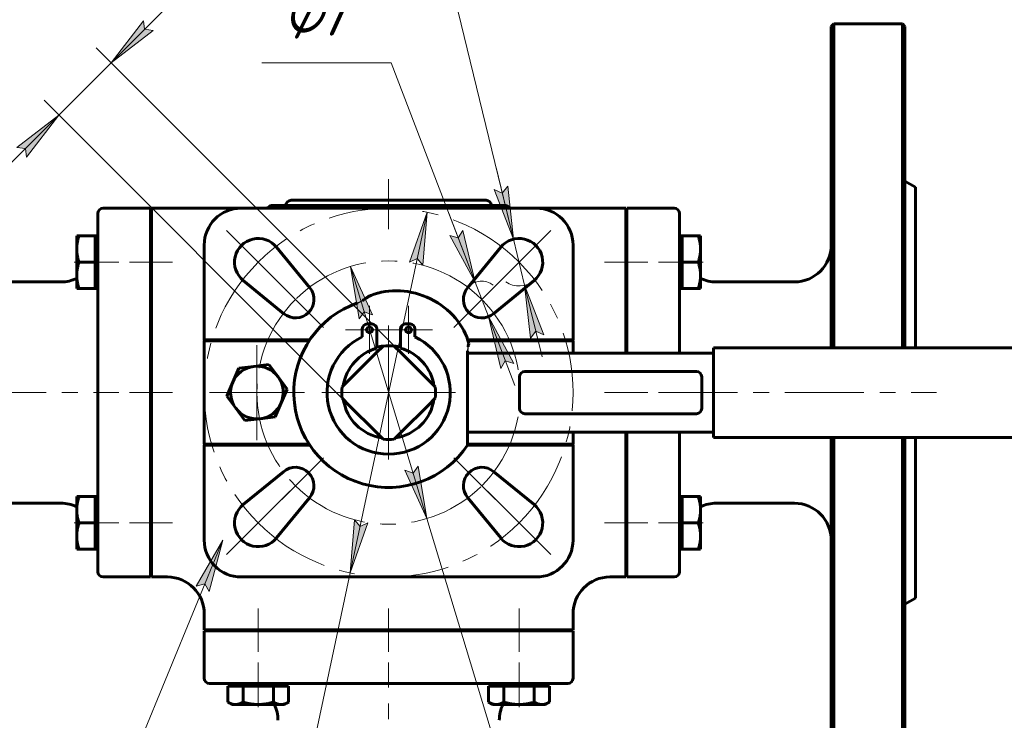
# Model space of a CAD drawing. Header units: millimetres. Extents: x 0 to 431, y 0 to 297.
# Tile 3 of 7: x 73 to 167, y 53 to 119. Entities that reach past the tile are written whole.
import ezdxf

# ---------------------------------------------------------------- set-up
doc = ezdxf.new("R2010")
doc.units = ezdxf.units.MM
for name, pattern in [('K5LT-1', [0]), ('K5LT_AXLED', [12, 7.5, -1.5, 1.5, -1.5]), ('K5LT_BASIC', [0]), ('K5LT_THIN', [0])]:
    doc.linetypes.add(name, pattern=pattern)
doc.layers.add('Системный слой', color=7, linetype='Continuous')
doc.layers.add('Системный слой (1)', color=7, linetype='Continuous', true_color=0x6c6c6c)
doc.styles.add('KDIMTEXTSTYLE', font='txt', dxfattribs={"width": 0.96, "oblique": 15, "height": 5})
doc.styles.add('KTEXTSTYLE', font='txt', dxfattribs={"width": 0.96, "height": 5})
doc.dimstyles.new('KDIMSTYLE (0.50)', dxfattribs={"dimtxt": 5, "dimasz": 1, "dimexe": 2, "dimexo": 0, "dimgap": 1, "dimtad": 1, "dimlfac": 2, "dimtxsty": 'KDIMTEXTSTYLE', "dimsah": 1, "dimcen": 0, "dimdle": 1, "dimadec": 0, "dimazin": 0, "dimtfac": 0.667, "dimtmove": 0, "dimatfit": 3, "dimfxl": 1, "dimtvp": 1, "dimtolj": 1, "dimtzin": 0, "dimarcsym": 0})

# ---------------------------------------------------------------- blocks, each defined once
blk = doc.blocks.new('U23')
at = {"layer": 'Системный слой (1)', "color": 143, "linetype": 'K5LT_BASIC', "lineweight": 60, "true_color": 0x33acca}
for p, q in [((125.916, 78.853), (125.913, 78.864)), ((125.924, 78.825), (125.916, 78.853)), ((125.928, 78.813), (125.924, 78.825)), ((125.93, 78.807), (125.928, 78.813)), ((125.931, 78.804), (125.93, 78.807)), ((125.931, 78.803), (125.931, 78.804)), ((125.94, 78.775), (125.931, 78.803)), ((125.943, 78.764), (125.94, 78.775))]:
    blk.add_line(p, q, dxfattribs=at)
blk = doc.blocks.new('U24')
at = {"layer": 'Системный слой (1)', "color": 143, "linetype": 'K5LT_BASIC', "lineweight": 60, "true_color": 0x33acca}
for p, q in [((130.943, 97.764), (130.943, 87.514)), ((130.943, 80.014), (130.943, 69.764))]:
    blk.add_line(p, q, dxfattribs=at)
blk = doc.blocks.new('U25')
at = {"layer": 'Системный слой (1)', "color": 143, "linetype": 'K5LT_BASIC', "lineweight": 60, "true_color": 0x33acca}
for p, q in [((150.443, 118.514), (150.443, 88.014)), ((150.443, 79.514), (150.443, 49.014))]:
    blk.add_line(p, q, dxfattribs=at)
blk = doc.blocks.new('U26')
at = {"layer": 'Системный слой (1)', "color": 143, "linetype": 'K5LT_BASIC', "lineweight": 60, "true_color": 0x33acca}
for p, q in [((131.043, 97.764), (131.043, 87.514)), ((131.043, 80.014), (131.043, 69.764))]:
    blk.add_line(p, q, dxfattribs=at)
blk = doc.blocks.new('U27')
at = {"layer": 'Системный слой (1)', "color": 143, "linetype": 'K5LT_BASIC', "lineweight": 60, "true_color": 0x33acca}
for p, q in [((94.443, 101.264), (85.943, 101.264)), ((130.943, 101.264), (122.443, 101.264))]:
    blk.add_line(p, q, dxfattribs=at)
blk = doc.blocks.new('U28')
at = {"layer": 'Системный слой (1)', "color": 143, "linetype": 'K5LT_BASIC', "lineweight": 60, "true_color": 0x33acca}
for p, q in [((90.943, 88.764), (90.947, 88.753)), ((90.947, 88.753), (90.956, 88.725)), ((90.956, 88.725), (90.956, 88.724)), ((90.956, 88.724), (90.957, 88.721)), ((90.957, 88.721), (90.959, 88.716)), ((90.959, 88.716), (90.963, 88.703)), ((90.963, 88.703), (90.971, 88.676)), ((90.971, 88.676), (90.974, 88.664))]:
    blk.add_line(p, q, dxfattribs=at)
blk = doc.blocks.new('U29')
at = {"layer": 'Системный слой (1)', "color": 143, "linetype": 'K5LT_BASIC', "lineweight": 60, "true_color": 0x33acca}
for p, q in [((157.193, 118.764), (157.193, 88.014)), ((157.193, 79.514), (157.193, 48.764))]:
    blk.add_line(p, q, dxfattribs=at)
blk = doc.blocks.new('U30')
at = {"layer": 'Системный слой (1)', "color": 143, "linetype": 'K5LT_BASIC', "lineweight": 60, "true_color": 0x33acca}
for p, q in [((158.443, 103.264), (158.443, 88.014)), ((158.443, 79.514), (158.443, 64.264))]:
    blk.add_line(p, q, dxfattribs=at)
blk = doc.blocks.new('U31')
at = {"layer": 'Системный слой (1)', "color": 143, "linetype": 'K5LT_BASIC', "lineweight": 60, "true_color": 0x33acca}
for p, q in [((157.443, 88.014), (157.443, 118.514)), ((157.443, 49.014), (157.443, 79.514))]:
    blk.add_line(p, q, dxfattribs=at)
blk = doc.blocks.new('U32')
at = {"layer": 'Системный слой (1)', "color": 143, "linetype": 'K5LT_BASIC', "lineweight": 60, "true_color": 0x33acca}
for p, q in [((125.913, 88.664), (125.928, 88.717)), ((125.928, 88.717), (125.931, 88.727)), ((125.931, 88.727), (125.932, 88.728)), ((125.932, 88.73), (125.934, 88.735)), ((125.932, 88.728), (125.932, 88.73)), ((125.934, 88.735), (125.937, 88.743)), ((125.937, 88.743), (125.941, 88.756)), ((125.941, 88.756), (125.943, 88.764))]:
    blk.add_line(p, q, dxfattribs=at)
blk = doc.blocks.new('U33')
at = {"layer": 'Системный слой (1)', "color": 143, "linetype": 'K5LT_BASIC', "lineweight": 60, "true_color": 0x33acca}
for p, q in [((136.043, 87.514), (136.043, 97.764)), ((136.043, 69.764), (136.043, 80.014))]:
    blk.add_line(p, q, dxfattribs=at)
blk = doc.blocks.new('U34')
at = {"layer": 'Системный слой (1)', "color": 143, "linetype": 'K5LT_BASIC', "lineweight": 60, "true_color": 0x33acca}
for p, q in [((150.693, 88.014), (150.693, 118.764)), ((150.693, 48.764), (150.693, 79.514))]:
    blk.add_line(p, q, dxfattribs=at)
blk = doc.blocks.new('U35')
at = {"layer": 'Системный слой (1)', "color": 143, "linetype": 'K5LT_BASIC', "lineweight": 60, "true_color": 0x33acca}
for p, q in [((90.946, 78.773), (90.943, 78.764)), ((90.95, 78.785), (90.946, 78.773)), ((90.953, 78.793), (90.95, 78.785)), ((90.954, 78.798), (90.953, 78.793)), ((90.955, 78.8), (90.954, 78.798)), ((90.956, 78.802), (90.955, 78.8)), ((90.958, 78.811), (90.956, 78.802)), ((90.974, 78.864), (90.958, 78.811))]:
    blk.add_line(p, q, dxfattribs=at)
blk = doc.blocks.new('U36')
at = {"layer": 'Системный слой (1)', "color": 143, "linetype": 'K5LT_BASIC', "lineweight": 60, "true_color": 0x33acca}
for p, q in [((125.943, 88.664), (125.943, 87.514)), ((125.943, 80.014), (125.943, 78.864))]:
    blk.add_line(p, q, dxfattribs=at)
blk = doc.blocks.new('U37')
at = {"layer": 'Системный слой (1)', "color": 30, "linetype": 'K5LT_AXLED', "lineweight": 18, "true_color": 0xff8000}
for q in [(95.943, 88.264), (91.443, 83.764), (100.443, 83.764), (95.943, 79.264)]:
    blk.add_line((95.943, 83.764), q, dxfattribs=at)
blk = doc.blocks.new('U38')
at = {"layer": 'Системный слой (1)', "color": 30, "linetype": 'K5LT_AXLED', "lineweight": 18, "true_color": 0xff8000}
for q in [(106.627, 91.994), (104.347, 89.714), (108.906, 89.714), (106.627, 87.434)]:
    blk.add_line((106.627, 89.714), q, dxfattribs=at)
blk = doc.blocks.new('U39')
at = {"layer": 'Системный слой (1)', "color": 30, "linetype": 'K5LT_AXLED', "lineweight": 18, "true_color": 0xff8000}
for q in [(110.335, 91.994), (108.055, 89.714), (112.615, 89.714), (110.335, 87.434)]:
    blk.add_line((110.335, 89.714), q, dxfattribs=at)
blk = doc.blocks.new('U40')
at = {"layer": 'Системный слой (1)', "color": 30, "linetype": 'K5LT_AXLED', "lineweight": 18, "true_color": 0xff8000}
for p, q in [((96.069, 96.138), (93.064, 99.144)), ((120.818, 96.138), (123.823, 99.144)), ((99.074, 93.133), (96.069, 96.138)), ((117.813, 93.133), (120.818, 96.138)), ((99.074, 74.395), (96.069, 71.39)), ((117.813, 74.395), (120.818, 71.39)), ((96.069, 71.39), (93.064, 68.385)), ((120.818, 71.39), (123.823, 68.385))]:
    blk.add_line(p, q, dxfattribs=at)
for start, end in [(45, 135), (135, 225), (315, 45), (225, 315)]:
    blk.add_arc((108.443, 83.764), 17.5, start, end, dxfattribs=at)
blk = doc.blocks.new('U41')
at = {"layer": 'Системный слой (1)', "color": 30, "linetype": 'K5LT_AXLED', "lineweight": 18, "true_color": 0xff8000}
for p, q in [((99.605, 92.603), (96.953, 95.255)), ((117.282, 92.603), (119.934, 95.255)), ((102.256, 89.951), (99.605, 92.603)), ((114.631, 89.951), (117.282, 92.603)), ((95.943, 83.764), (91.443, 83.764)), ((100.443, 83.764), (95.943, 83.764)), ((102.256, 77.577), (99.605, 74.925)), ((114.631, 77.577), (117.282, 74.925)), ((99.605, 74.925), (96.953, 72.274)), ((117.282, 74.925), (119.934, 72.274))]:
    blk.add_line(p, q, dxfattribs=at)
for start, end in [(45, 135), (135, 180), (315, 45), (180, 225), (225, 315)]:
    blk.add_arc((108.443, 83.764), 12.5, start, end, dxfattribs=at)
blk = doc.blocks.new('U42')
at = {"layer": 'Системный слой (1)', "color": 30, "linetype": 'K5LT_AXLED', "lineweight": 18, "true_color": 0xff8000}
for q in [(108.443, 90.114), (102.094, 83.764), (114.793, 83.764), (108.443, 77.415)]:
    blk.add_line((108.443, 83.764), q, dxfattribs=at)
blk = doc.blocks.new('D9')
at = {"layer": 'Системный слой (1)'}
for points in [[(111.694, 95.852), (112.093, 100.879), (110.407, 96.127), (111.155, 96.478)], [(104.794, 66.649), (106.48, 71.402), (105.732, 71.05), (105.193, 71.676)]]:
    blk.add_hatch(color=7, dxfattribs=at).paths.add_polyline_path(points)
at = {"layer": 'Системный слой (1)', "color": 7, "linetype": 'K5LT_THIN', "lineweight": 18, "true_color": 0xffffff}
for p, q in [((112.093, 100.879), (104.794, 66.649)), ((110.407, 96.127), (112.093, 100.879)), ((112.093, 100.879), (111.694, 95.852)), ((111.155, 96.478), (110.407, 96.127)), ((111.694, 95.852), (111.155, 96.478)), ((104.794, 66.649), (105.193, 71.676)), ((106.48, 71.402), (104.794, 66.649)), ((105.193, 71.676), (105.732, 71.05)), ((105.732, 71.05), (106.48, 71.402)), ((104.794, 66.649), (94.239, 17.152)), ((94.239, 17.152), (78.762, 17.152))]:
    blk.add_line(p, q, dxfattribs=at)
blk.add_wipeout([(80.762, 18.152), (80.762, 25.534), (91.78, 25.534), (91.78, 18.152)]).dxf.layer = 'Системный слой (1)'
at = {"layer": 'Системный слой (1)', "color": 7, "char_height": 5, "attachment_point": 1, "style": 'KTEXTSTYLE'}
for s, insert in [('\\fArial|b0|c204|p34;\\H5.0;\\W1.000;\\Q15;\\fGOST Type AU|b0|i0|c204|p34;\\Q15;\\W0.960;⌀', (80.762, 24.74)), ('\\fArial|b0|c204|p34;\\H5.0;\\W1.000;\\Q15;\\fGOST Type AU|b0|i0|c204|p34;\\Q15;\\W0.960;70', (84.069, 24.74))]:
    blk.add_mtext(s, dxfattribs=dict(at, insert=insert))
blk = doc.blocks.new('KDIMARROW_01')
at = {"layer": 'Системный слой'}
blk.add_hatch(color=0, dxfattribs=at).paths.add_polyline_path([(0, 0), (-5, 0.658), (-4.5, 0), (-5, -0.658)])
at = {"layer": 'Системный слой', "color": 0, "linetype": 'K5LT_THIN', "lineweight": 18}
for p, q in [((-4.5, 0), (-5, 0.658)), ((-5, 0.658), (0, 0)), ((0, 0), (-5, -0.658)), ((-5, -0.658), (-4.5, 0))]:
    blk.add_line(p, q, dxfattribs=at)
at = {"layer": 'Системный слой (1)', "color": 0, "linetype": 'K5LT_THIN', "lineweight": 18}
blk.add_line((108.443, 83.764), (107.943, 83.764), dxfattribs=at)
blk = doc.blocks.new('D10')
at = {"layer": 'Системный слой (1)'}
for points in [[(106.901, 91.133), (104.823, 95.728), (105.641, 90.752), (106.126, 91.421)], [(112.064, 71.8), (111.246, 76.776), (110.761, 76.107), (109.986, 76.395)]]:
    blk.add_hatch(color=7, dxfattribs=at).paths.add_polyline_path(points)
at = {"layer": 'Системный слой (1)', "color": 7, "linetype": 'K5LT_THIN', "lineweight": 18, "true_color": 0xffffff}
for p, q in [((104.823, 95.728), (106.901, 91.133)), ((105.641, 90.752), (104.823, 95.728)), ((104.823, 95.728), (112.064, 71.8)), ((106.126, 91.421), (105.641, 90.752)), ((106.901, 91.133), (106.126, 91.421)), ((110.761, 76.107), (111.246, 76.776)), ((111.246, 76.776), (112.064, 71.8)), ((112.064, 71.8), (109.986, 76.395)), ((109.986, 76.395), (110.761, 76.107)), ((112.064, 71.8), (127.943, 19.327)), ((127.943, 19.327), (143.024, 19.327))]:
    blk.add_line(p, q, dxfattribs=at)
blk.add_wipeout([(129.943, 20.327), (129.943, 27.709), (140.581, 27.709), (140.581, 20.327)]).dxf.layer = 'Системный слой (1)'
at = {"layer": 'Системный слой (1)', "color": 7, "char_height": 5, "attachment_point": 1, "style": 'KTEXTSTYLE'}
for s, insert in [('\\fArial|b0|c204|p34;\\H5.0;\\W1.000;\\Q15;\\fGOST Type AU|b0|i0|c204|p34;\\Q15;\\W0.960;⌀', (129.943, 26.914)), ('\\fArial|b0|c204|p34;\\H5.0;\\W1.000;\\Q15;\\fGOST Type AU|b0|i0|c204|p34;\\Q15;\\W0.960;50', (133.251, 26.914))]:
    blk.add_mtext(s, dxfattribs=dict(at, insert=insert))
blk = doc.blocks.new('D11')
at = {"layer": 'Системный слой (1)'}
for points in [[(82.104, 115.053), (86.105, 118.123), (85.286, 118.235), (85.174, 119.054)], [(74.084, 106.103), (77.154, 110.104), (73.153, 107.034), (73.972, 106.922)]]:
    blk.add_hatch(color=7, dxfattribs=at).paths.add_polyline_path(points)
at = {"layer": 'Системный слой (1)', "color": 7, "linetype": 'K5LT_THIN', "lineweight": 18, "true_color": 0xffffff}
for p, q in [((82.104, 115.053), (87.054, 120.003)), ((85.174, 119.054), (82.104, 115.053)), ((85.286, 118.235), (85.174, 119.054)), ((82.104, 115.053), (85.639, 118.589)), ((82.104, 115.053), (86.105, 118.123)), ((86.105, 118.123), (85.286, 118.235)), ((109.624, 87.533), (80.69, 116.468)), ((77.154, 110.104), (82.104, 115.053)), ((104.674, 82.584), (75.74, 111.518)), ((77.154, 110.104), (72.204, 105.154)), ((77.154, 110.104), (73.153, 107.034)), ((74.084, 106.103), (77.154, 110.104)), ((73.153, 107.034), (73.972, 106.922)), ((73.972, 106.922), (74.084, 106.103))]:
    blk.add_line(p, q, dxfattribs=at)
blk.add_wipeout([(86.325, 120.689), (81.106, 125.909), (89.722, 134.525), (94.942, 129.306)]).dxf.layer = 'Системный слой (1)'
for p, q in [((85.618, 118.568), (97.422, 130.372)), ((81.667, 125.347), (85.203, 128.883)), ((85.203, 128.883), (88.738, 125.347)), ((85.203, 121.812), (81.667, 125.347)), ((88.738, 125.347), (85.203, 121.812))]:
    blk.add_line(p, q, dxfattribs=at)
at = {"layer": 'Системный слой (1)', "color": 7, "insert": (85.708, 129.388), "char_height": 5, "attachment_point": 1, "rotation": 45, "style": 'KTEXTSTYLE'}
blk.add_mtext('\\fArial|b0|c204|p34;\\H5.0;\\W1.000;\\Q15;\\fGOST Type AU|b0|i0|c204|p34;\\Q15;\\W0.960;14', dxfattribs=at)
blk = doc.blocks.new('D12')
at = {"layer": 'Системный слой (1)'}
for points in [[(116.657, 94.238), (115.486, 99.143), (115.05, 98.441), (114.257, 98.673)], [(120.308, 86.533), (117.907, 90.968), (119.078, 86.063), (119.514, 86.765)]]:
    blk.add_hatch(color=7, dxfattribs=at).paths.add_polyline_path(points)
at = {"layer": 'Системный слой (1)', "color": 7, "linetype": 'K5LT_THIN', "lineweight": 18, "true_color": 0xffffff}
for p, q in [((108.698, 115.053), (96.396, 115.053)), ((116.657, 94.238), (108.698, 115.053)), ((116.657, 94.238), (114.157, 100.776)), ((115.486, 99.143), (115.05, 98.441)), ((116.657, 94.238), (115.486, 99.143)), ((115.05, 98.441), (114.257, 98.673)), ((114.257, 98.673), (116.657, 94.238)), ((117.907, 90.968), (116.657, 94.238)), ((117.907, 90.968), (119.078, 86.063)), ((120.308, 86.533), (117.907, 90.968)), ((117.907, 90.968), (120.407, 84.43)), ((119.078, 86.063), (119.514, 86.765)), ((119.514, 86.765), (120.308, 86.533))]:
    blk.add_line(p, q, dxfattribs=at)
blk.add_arc((117.282, 92.603), 1.75, 51.43555, 139.01399, dxfattribs=at)
blk.add_wipeout([(98.396, 116.053), (98.396, 123.435), (106.366, 123.435), (106.366, 116.053)]).dxf.layer = 'Системный слой (1)'
at = {"layer": 'Системный слой (1)', "color": 7, "char_height": 5, "attachment_point": 1, "style": 'KTEXTSTYLE'}
for s, insert in [('\\fArial|b0|c204|p34;\\H5.0;\\W1.000;\\Q15;\\fGOST Type AU|b0|i0|c204|p34;\\Q15;\\W0.960;⌀', (98.396, 122.641)), ('\\fArial|b0|c204|p34;\\H5.0;\\W1.000;\\Q15;\\fGOST Type AU|b0|i0|c204|p34;\\Q15;\\W0.960;7', (101.703, 122.641))]:
    blk.add_mtext(s, dxfattribs=dict(at, insert=insert))
blk = doc.blocks.new('D13')
at = {"layer": 'Системный слой (1)'}
for points in [[(120.286, 98.325), (119.744, 103.339), (119.223, 102.697), (118.465, 103.028)], [(123.171, 89.249), (121.35, 93.952), (121.892, 88.938), (122.413, 89.58)]]:
    blk.add_hatch(color=7, dxfattribs=at).paths.add_polyline_path(points)
at = {"layer": 'Системный слой (1)', "color": 7, "linetype": 'K5LT_THIN', "lineweight": 18, "true_color": 0xffffff}
for p, q in [((113.728, 125.289), (101.425, 125.289)), ((120.286, 98.325), (113.728, 125.289)), ((120.286, 98.325), (118.632, 105.126)), ((119.223, 102.697), (118.465, 103.028)), ((118.465, 103.028), (120.286, 98.325)), ((119.744, 103.339), (119.223, 102.697)), ((120.286, 98.325), (119.744, 103.339)), ((121.35, 93.952), (120.286, 98.325)), ((121.35, 93.952), (121.892, 88.938)), ((123.171, 89.249), (121.35, 93.952)), ((121.35, 93.952), (123.004, 87.151)), ((121.892, 88.938), (122.413, 89.58)), ((122.413, 89.58), (123.171, 89.249))]:
    blk.add_line(p, q, dxfattribs=at)
blk.add_arc((120.818, 96.138), 2.25, 235.74532, 309.26083, dxfattribs=at)
blk.add_arc((120.818, 96.138), 2.25, 235.74532, 309.26083, dxfattribs=at)
blk.add_wipeout([(103.425, 126.289), (103.425, 133.671), (111.396, 133.671), (111.396, 126.289)]).dxf.layer = 'Системный слой (1)'
at = {"layer": 'Системный слой (1)', "color": 7, "char_height": 5, "attachment_point": 1, "style": 'KTEXTSTYLE'}
for s, insert in [('\\fArial|b0|c204|p34;\\H5.0;\\W1.000;\\Q15;\\fGOST Type AU|b0|i0|c204|p34;\\Q15;\\W0.960;⌀', (103.425, 132.876)), ('\\fArial|b0|c204|p34;\\H5.0;\\W1.000;\\Q15;\\fGOST Type AU|b0|i0|c204|p34;\\Q15;\\W0.960;9', (106.733, 132.876))]:
    blk.add_mtext(s, dxfattribs=dict(at, insert=insert))
blk = doc.blocks.new('U43')
at = {"layer": 'Системный слой (1)'}
blk.add_hatch(color=7, dxfattribs=at).paths.add_polyline_path([(91.407, 64.888), (92.693, 69.764), (90.188, 65.387), (90.987, 65.6)])
at = {"layer": 'Системный слой (1)', "color": 7, "linetype": 'K5LT_THIN', "lineweight": 18, "true_color": 0xffffff}
for p, q in [((73.693, 23.401), (92.693, 69.764)), ((90.188, 65.387), (92.693, 69.764)), ((92.693, 69.764), (91.407, 64.888)), ((90.987, 65.6), (90.188, 65.387)), ((91.407, 64.888), (90.987, 65.6)), ((73.693, 23.401), (24.085, 23.401))]:
    blk.add_line(p, q, dxfattribs=at)
at = {"layer": 'Системный слой (1)', "color": 7, "insert": (26.085, 30.989), "char_height": 5, "attachment_point": 1, "style": 'KTEXTSTYLE'}
blk.add_mtext('\\fArial|b0|c204|p34;\\H5.0;\\W1.000;\\Q15;\\fGOST Type AU|b0|i0|c204|p34;\\Q15;\\W0.960;ISO 5211 F05/F07', dxfattribs=at)

msp = doc.modelspace()

# ---------------------------------------------------------------- linework, layer by layer
at = {"layer": 'Системный слой (1)', "color": 143, "linetype": 'K5LT_BASIC', "lineweight": 60, "true_color": 0x33acca}
for p, q in [((150.4434, 118.5141), (150.6934, 118.7641)), ((150.6934, 118.7641), (157.1934, 118.7641)), ((157.4434, 118.5141), (157.1934, 118.7641)), ((158.4434, 103.2641), (157.4434, 103.8415)), ((117.6934, 102.0141), (99.1934, 102.0141)), ((102.7339, 102.0191), (102.7339, 102.0141)), ((102.7339, 102.0191), (103.1392, 102.0191)), ((103.1392, 102.0191), (103.2702, 102.0191)), ((103.1392, 102.0191), (103.1392, 102.0141)), ((103.2702, 102.0191), (103.8387, 102.0191)), ((103.8387, 102.0191), (104.4047, 102.0191)), ((104.4047, 102.0191), (104.5357, 102.0191)), ((104.5357, 102.0191), (104.941, 102.0191)), ((104.5357, 102.0191), (104.5357, 102.0141)), ((104.941, 102.0191), (104.941, 102.0141)), ((105.1462, 102.0191), (105.1462, 102.0141)), ((105.1462, 102.0191), (105.5985, 102.0191)), ((105.5985, 102.0191), (105.5985, 102.0141)), ((105.5985, 102.0191), (105.9445, 102.0191)), ((105.9445, 102.0191), (106.7206, 102.0191)), ((106.7206, 102.0191), (107.5066, 102.0191)), ((107.5066, 102.0191), (107.5066, 102.0141)), ((108.2085, 102.0191), (108.2085, 102.0141)), ((108.2085, 102.0191), (108.6979, 102.0191)), ((108.6979, 102.0191), (108.6979, 102.0141)), ((109.3949, 102.0191), (109.7731, 102.0191)), ((109.3949, 102.0191), (109.3949, 102.0141)), ((109.7731, 102.0191), (111.0015, 102.0191)), ((109.7731, 102.0191), (109.7731, 102.0141)), ((111.0015, 102.0191), (111.0015, 102.0141)), ((111.0015, 102.0191), (111.5774, 102.0191)), ((111.5774, 102.0191), (111.5774, 102.0141)), ((112.0173, 102.0191), (112.6352, 102.0191)), ((112.0173, 102.0191), (112.0173, 102.0141)), ((112.6352, 102.0191), (112.6352, 102.0141)), ((112.6352, 102.0191), (113.7277, 102.0191)), ((113.7277, 102.0191), (114.4222, 102.0191)), ((114.4222, 102.0191), (114.4222, 102.0141)), ((85.8434, 101.2641), (81.3434, 101.2641)), ((85.8434, 97.7641), (85.8434, 101.2641)), ((85.9434, 101.2641), (85.9434, 97.7641)), ((122.4434, 101.2641), (94.4434, 101.2641)), ((119.465, 101.5141), (97.4218, 101.5141)), ((130.9434, 97.7641), (130.9434, 101.2641)), ((135.5434, 101.2641), (131.0434, 101.2641)), ((131.0434, 101.2641), (131.0434, 97.7641)), ((80.8434, 100.7641), (80.8434, 97.7641)), ((136.0434, 97.7641), (136.0434, 100.7641)), ((78.8434, 97.3885), (78.8434, 98.6385)), ((78.8434, 98.6385), (79.0667, 98.6385)), ((80.5934, 98.6385), (79.0667, 98.6385)), ((80.5934, 98.6385), (80.5934, 97.3885)), ((80.5934, 98.6385), (80.8434, 98.6385)), ((136.2935, 98.6385), (136.0434, 98.6385)), ((136.2935, 98.6385), (137.8202, 98.6385)), ((136.2935, 97.3885), (136.2935, 98.6385)), ((137.8202, 98.6385), (138.0435, 98.6385)), ((138.0435, 98.6385), (138.0435, 97.3885)), ((78.8434, 94.8885), (78.8434, 97.3885)), ((80.5934, 97.3885), (80.5934, 96.1385)), ((80.8434, 97.7641), (80.8434, 69.7641)), ((85.8434, 69.7641), (85.8434, 97.7641)), ((85.8434, 97.6385), (85.9434, 97.6385)), ((85.9434, 69.7641), (85.9434, 97.7641)), ((90.9434, 97.7641), (90.9434, 88.7641)), ((97.8112, 97.5624), (100.9596, 93.7105)), ((115.9606, 93.7512), (119.0757, 97.5624)), ((125.9434, 88.7641), (125.9434, 97.7641)), ((131.0434, 97.6385), (130.9434, 97.6385)), ((136.2935, 96.1385), (136.2935, 97.3885)), ((138.0435, 97.3885), (138.0435, 94.8885)), ((80.5934, 96.1385), (79.0667, 96.1385)), ((80.5934, 96.1385), (80.5934, 94.8885)), ((136.2935, 94.8885), (136.2935, 96.1385)), ((136.2935, 96.1385), (137.8202, 96.1385)), ((78.8434, 93.6385), (78.8434, 94.8885)), ((80.5934, 94.8885), (80.5934, 93.6385)), ((85.8434, 94.6385), (85.9434, 94.6385)), ((98.4971, 91.248), (94.6451, 94.3964)), ((122.2417, 94.3964), (118.4305, 91.2813)), ((131.0434, 94.6385), (130.9434, 94.6385)), ((136.2935, 93.6385), (136.2935, 94.8885)), ((138.0435, 94.8885), (138.0435, 93.6385)), ((77.3434, 94.2641), (69.9434, 94.2641)), ((79.0667, 93.6385), (78.8434, 93.6385)), ((80.5934, 93.6385), (79.0667, 93.6385)), ((80.5934, 93.6385), (80.8434, 93.6385)), ((136.2935, 93.6385), (136.0434, 93.6385)), ((136.2935, 93.6385), (137.8202, 93.6385)), ((138.0435, 93.6385), (137.8202, 93.6385)), ((139.5434, 94.2641), (146.9434, 94.2641)), ((85.9434, 91.2641), (85.8434, 91.2641)), ((130.9434, 91.2641), (131.0434, 91.2641)), ((105.9434, 89.8243), (105.9434, 89.0526)), ((106.8618, 90.2743), (106.3934, 90.2743)), ((107.3118, 87.9639), (107.3118, 89.8243)), ((109.575, 89.8243), (109.575, 87.9639)), ((110.4934, 90.2743), (110.025, 90.2743)), ((110.9434, 89.0526), (110.9434, 89.8243)), ((90.9434, 88.7641), (91.4434, 88.7641)), ((100.8942, 88.6641), (90.9434, 88.6641)), ((90.9434, 78.8641), (90.9434, 88.6641)), ((91.4434, 88.7641), (100.9601, 88.7641)), ((100.9434, 88.7391), (100.9434, 88.7641)), ((107.9115, 88.182), (107.2629, 87.5333)), ((109.624, 87.5333), (108.9753, 88.182)), ((115.9481, 88.7641), (125.4434, 88.7641)), ((125.9434, 88.6641), (115.979, 88.6641)), ((125.4434, 88.7641), (125.9434, 88.7641)), ((139.2591, 88.0141), (139.2591, 87.5141)), ((147.7053, 88.0141), (139.2591, 88.0141)), ((148.4553, 88.0141), (147.7053, 88.0141)), ((213.9444, 88.0141), (148.4553, 88.0141)), ((107.2629, 87.5333), (104.6742, 84.9447)), ((112.2126, 84.9447), (109.624, 87.5333)), ((115.9378, 78.7807), (115.9378, 87.7111)), ((115.9378, 87.5138), (115.9745, 87.5141)), ((115.9378, 87.5141), (115.9745, 87.5141)), ((139.2591, 87.5141), (115.9745, 87.5141)), ((139.2591, 80.0141), (139.2591, 87.5141)), ((93.6472, 84.7527), (94.2179, 86.0785)), ((94.2179, 86.0785), (95.6514, 86.247)), ((95.6514, 86.247), (97.0849, 86.4156)), ((97.0849, 86.4156), (97.9477, 85.2584)), ((97.9477, 85.2584), (98.8104, 84.1013)), ((120.8575, 82.2614), (120.8575, 85.2668)), ((121.3575, 85.7668), (137.6537, 85.7668)), ((138.1537, 85.2668), (138.1537, 82.2614)), ((93.0764, 83.427), (93.6472, 84.7527)), ((98.8104, 84.1013), (98.2396, 82.7755)), ((104.6742, 84.9447), (104.0256, 84.296)), ((112.8613, 84.296), (112.2126, 84.9447)), ((93.9392, 82.2698), (93.0764, 83.427)), ((104.0256, 83.2322), (104.6742, 82.5836)), ((112.2126, 82.5836), (112.8613, 83.2322)), ((94.8019, 81.1127), (93.9392, 82.2698)), ((98.2396, 82.7755), (97.6689, 81.4498)), ((104.6742, 82.5836), (107.2629, 79.9949)), ((109.624, 79.9949), (112.2126, 82.5836)), ((97.6689, 81.4498), (96.2354, 81.2812)), ((137.6537, 81.7614), (121.3575, 81.7614)), ((96.2354, 81.2812), (94.8019, 81.1127)), ((107.2629, 79.9949), (107.9115, 79.3463)), ((108.9753, 79.3463), (109.624, 79.9949)), ((115.9745, 80.0141), (115.9378, 80.0145)), ((115.9378, 80.0141), (115.9745, 80.0141)), ((115.9745, 80.0141), (139.2591, 80.0141)), ((139.2591, 80.0141), (139.2591, 79.5141)), ((139.2591, 79.5141), (147.7053, 79.5141)), ((147.7053, 79.5141), (148.4553, 79.5141)), ((148.4553, 79.5141), (213.9444, 79.5141)), ((90.9434, 78.8641), (100.8942, 78.8641)), ((91.4434, 78.7641), (90.9434, 78.7641)), ((90.9434, 78.7641), (90.9434, 69.7641)), ((100.9601, 78.7641), (91.4434, 78.7641)), ((100.9434, 78.7641), (100.9434, 78.7892)), ((125.4434, 78.7641), (115.9267, 78.7641)), ((115.9378, 78.8641), (125.9434, 78.8641)), ((115.9434, 78.8641), (115.9434, 78.7641)), ((125.9434, 78.7641), (125.4434, 78.7641)), ((125.9434, 69.7641), (125.9434, 78.7641)), ((85.9434, 76.2641), (85.8434, 76.2641)), ((94.6451, 73.1319), (98.4563, 76.2469)), ((118.4305, 76.2469), (122.2417, 73.1319)), ((130.9434, 76.2641), (131.0434, 76.2641)), ((78.8434, 73.8898), (79.0667, 73.8898)), ((78.8434, 72.6398), (78.8434, 73.8898)), ((80.5934, 73.8898), (79.0667, 73.8898)), ((80.5934, 73.8898), (80.8434, 73.8898)), ((80.5934, 73.8898), (80.5934, 72.6398)), ((136.2935, 73.8898), (136.0434, 73.8898)), ((136.2935, 72.6398), (136.2935, 73.8898)), ((136.2935, 73.8898), (137.8202, 73.8898)), ((137.8202, 73.8898), (138.0435, 73.8898)), ((138.0435, 73.8898), (138.0435, 72.6398)), ((77.3434, 73.2641), (69.9434, 73.2641)), ((85.8434, 72.8898), (85.9434, 72.8898)), ((100.9262, 73.777), (97.8112, 69.9658)), ((119.0757, 69.9658), (115.9606, 73.777)), ((131.0434, 72.8898), (130.9434, 72.8898)), ((139.5434, 73.2641), (146.9434, 73.2641)), ((78.8434, 70.1398), (78.8434, 72.6398)), ((80.5934, 72.6398), (80.5934, 71.3898)), ((136.2935, 71.3898), (136.2935, 72.6398)), ((138.0435, 72.6398), (138.0435, 70.1398)), ((80.5934, 71.3898), (79.0667, 71.3898)), ((80.5934, 71.3898), (80.5934, 70.1398)), ((136.2935, 70.1398), (136.2935, 71.3898)), ((136.2935, 71.3898), (137.8202, 71.3898)), ((78.8434, 68.8898), (78.8434, 70.1398)), ((80.5934, 70.1398), (80.5934, 68.8898)), ((136.2935, 68.8898), (136.2935, 70.1398)), ((138.0435, 70.1398), (138.0435, 68.8898)), ((80.8434, 69.7641), (80.8434, 66.7641)), ((85.8434, 69.8898), (85.9434, 69.8898)), ((85.8434, 66.2641), (85.8434, 69.7641)), ((85.9434, 69.7641), (85.9434, 66.2641)), ((131.0434, 69.8898), (130.9434, 69.8898)), ((130.9434, 66.2641), (130.9434, 69.7641)), ((131.0434, 69.7641), (131.0434, 66.2641)), ((136.0434, 66.7641), (136.0434, 69.7641)), ((79.0667, 68.8898), (78.8434, 68.8898)), ((80.5934, 68.8898), (79.0667, 68.8898)), ((80.5934, 68.8898), (80.8434, 68.8898)), ((136.2935, 68.8898), (136.0434, 68.8898)), ((136.2935, 68.8898), (137.8202, 68.8898)), ((138.0435, 68.8898), (137.8202, 68.8898)), ((81.3434, 66.2641), (85.8434, 66.2641)), ((85.9434, 66.2641), (87.4434, 66.2641)), ((94.4434, 66.2641), (122.4434, 66.2641)), ((129.4434, 66.2641), (130.9434, 66.2641)), ((131.0434, 66.2641), (135.5434, 66.2641)), ((158.4434, 64.2641), (157.4434, 63.6868)), ((90.9434, 62.7641), (90.9434, 61.2641)), ((125.9434, 61.2641), (125.9434, 62.7641)), ((90.9434, 61.2641), (94.4434, 61.2641)), ((94.4434, 61.1641), (90.9434, 61.1641)), ((90.9434, 61.1641), (90.9434, 56.6641)), ((122.4434, 61.2641), (94.4434, 61.2641)), ((122.4434, 61.1641), (94.4434, 61.1641)), ((94.569, 61.1641), (94.569, 61.2641)), ((97.569, 61.1641), (97.569, 61.2641)), ((100.9434, 61.2641), (100.9434, 61.1641)), ((115.9434, 61.2641), (115.9434, 61.1641)), ((119.3178, 61.1641), (119.3178, 61.2641)), ((122.3178, 61.1641), (122.3178, 61.2641)), ((122.4434, 61.2641), (125.9434, 61.2641)), ((125.9434, 61.1641), (122.4434, 61.1641)), ((125.9434, 56.6641), (125.9434, 61.1641)), ((91.4434, 56.1641), (94.4434, 56.1641)), ((93.569, 55.9141), (93.569, 56.1641)), ((94.4434, 56.1641), (122.4434, 56.1641)), ((98.569, 55.9141), (98.569, 56.1641)), ((118.3178, 55.9141), (118.3178, 56.1641)), ((122.4434, 56.1641), (125.4434, 56.1641)), ((123.3178, 55.9141), (123.3178, 56.1641)), ((93.1823, 55.9141), (93.1823, 54.3874)), ((93.1823, 55.9141), (93.904, 55.9141)), ((93.904, 55.9141), (94.6257, 55.9141)), ((94.6257, 55.9141), (96.069, 55.9141)), ((94.6257, 55.9141), (94.6257, 54.3874)), ((96.069, 55.9141), (97.5124, 55.9141)), ((97.5124, 55.9141), (98.2341, 55.9141)), ((97.5124, 55.9141), (97.5124, 54.3874)), ((98.2341, 55.9141), (98.9558, 55.9141)), ((98.9558, 55.9141), (98.9558, 54.3874)), ((117.931, 55.9141), (118.6527, 55.9141)), ((117.931, 55.9141), (117.931, 54.3874)), ((118.6527, 55.9141), (119.3744, 55.9141)), ((119.3744, 55.9141), (120.8178, 55.9141)), ((119.3744, 55.9141), (119.3744, 54.3874)), ((120.8178, 55.9141), (122.2612, 55.9141)), ((122.2612, 55.9141), (122.2612, 54.3874)), ((122.2612, 55.9141), (122.9828, 55.9141)), ((122.9828, 55.9141), (123.7045, 55.9141)), ((123.7045, 55.9141), (123.7045, 54.3874)), ((93.569, 54.1641), (93.1823, 54.3874)), ((98.569, 54.1641), (98.9558, 54.3874)), ((118.3178, 54.1641), (117.931, 54.3874)), ((123.3178, 54.1641), (123.7045, 54.3874)), ((93.904, 54.1641), (93.569, 54.1641)), ((96.069, 54.1641), (93.904, 54.1641)), ((98.2341, 54.1641), (96.069, 54.1641)), ((98.569, 54.1641), (98.2341, 54.1641)), ((118.6527, 54.1641), (118.3178, 54.1641)), ((120.8178, 54.1641), (118.6527, 54.1641)), ((122.9828, 54.1641), (120.8178, 54.1641)), ((123.3178, 54.1641), (122.9828, 54.1641))]:
    msp.add_line(p, q, dxfattribs=at)
at = {"layer": 'Системный слой (1)', "color": 30, "linetype": 'K5LT_AXLED', "lineweight": 18, "true_color": 0xff8000}
for p, q in [((108.4434, 99.2641), (108.4434, 104.0141)), ((78.5934, 96.1385), (82.8434, 96.1385)), ((83.8434, 96.1385), (87.9434, 96.1385)), ((128.9434, 96.1385), (133.0434, 96.1385)), ((134.0434, 96.1385), (138.2935, 96.1385)), ((56.4434, 83.7641), (82.8434, 83.7641)), ((83.8434, 83.7641), (87.9434, 83.7641)), ((128.9434, 83.7641), (133.0434, 83.7641)), ((134.0434, 83.7641), (160.4434, 83.7641)), ((78.5934, 71.3898), (82.8434, 71.3898)), ((83.8434, 71.3898), (87.9434, 71.3898)), ((128.9434, 71.3898), (133.0434, 71.3898)), ((134.0434, 71.3898), (138.2935, 71.3898)), ((96.069, 59.1641), (96.069, 63.2641)), ((108.4434, 59.1641), (108.4434, 63.2641)), ((120.8178, 59.1641), (120.8178, 63.2641)), ((96.069, 53.9141), (96.069, 58.1641)), ((108.4434, 31.7641), (108.4434, 58.1641)), ((120.8178, 53.9141), (120.8178, 58.1641))]:
    msp.add_line(p, q, dxfattribs=at)
at = {"layer": 'Системный слой (1)', "color": 143, "linetype": 'K5LT_BASIC', "lineweight": 60, "true_color": 0x33acca}
for centre, radius in [((106.6265, 89.7139), 0.2798), ((110.3351, 89.7139), 0.2796)]:
    msp.add_circle(centre, radius, dxfattribs=at)
for centre, radius, start, end in [((99.1934, 101.5141), 0.5, 90, 180), ((117.6934, 101.5141), 0.5, 0, 90), ((81.3434, 100.7641), 0.5, 90, 180), ((94.4434, 97.7641), 3.5, 90, 180), ((96.7604, 101.7641), 0.5, 270, 311.409622), ((97.4218, 101.0141), 0.5, 90, 131.409622), ((119.465, 101.0141), 0.5, 48.590378, 90), ((120.1264, 101.7641), 0.5, 228.590378, 270), ((122.4434, 97.7641), 3.5, 0, 90), ((135.5434, 100.7641), 0.5, 0, 90), ((96.069, 96.1385), 2.25, 39.26083, 230.73917), ((120.8178, 96.1385), 2.25, 309.26083, 140.73917), ((146.9434, 97.7641), 3.5, 270, 0), ((77.3434, 97.7641), 3.5, 270, 295.376028), ((139.5434, 97.7641), 3.5, 244.623972, 270), ((99.6046, 92.603), 1.75, 230.73917, 39.26083), ((117.2822, 92.603), 1.75, 139.013987, 310.986013), ((108.4434, 83.7641), 12.5, 53.027974, 53.031613), ((108.4434, 83.7641), 9, 109.126389, 326.378157), ((108.4434, 83.7641), 12.5, 36.968387, 36.972026), ((106.3934, 89.8243), 0.45, 90, 180), ((106.8618, 89.8243), 0.45, 0, 90), ((110.025, 89.8243), 0.45, 90, 180), ((110.4934, 89.8243), 0.45, 0, 90), ((108.4434, 83.7641), 5.8496, 115.301448, 64.698552), ((108.4434, 83.7641), 4.3496, 105.080114, 171.421179), ((108.4434, 83.7641), 4.4497, 96.865329, 104.732886), ((108.4434, 83.7641), 4.4497, 83.134671, 96.865329), ((108.4434, 83.7641), 4.4497, 75.267114, 83.134671), ((108.4434, 83.7641), 4.3496, 8.578821, 74.919886), ((95.9434, 83.7641), 2.5, 96.706721, 156.706721), ((95.9434, 83.7641), 2.5, 36.706721, 96.706721), ((95.9434, 83.7641), 2.5, 336.706721, 36.706721), ((121.3575, 85.2668), 0.5, 90, 180), ((137.6537, 85.2668), 0.5, 0, 90), ((95.9434, 83.7641), 2.5, 156.706721, 216.706721), ((108.4434, 83.7641), 4.4497, 173.134671, 186.865329), ((108.4434, 83.7641), 4.4497, 353.134671, 6.865329), ((95.9434, 83.7641), 2.5, 216.706721, 276.706721), ((95.9434, 83.7641), 2.5, 276.706721, 336.706721), ((108.4434, 83.7641), 4.3496, 188.578821, 261.421179), ((108.4434, 83.7641), 4.3496, 278.578821, 351.421179), ((121.3575, 82.2614), 0.5, 180, 270), ((137.6537, 82.2614), 0.5, 270, 0), ((108.4434, 83.7641), 4.4497, 263.134671, 276.865329), ((99.6046, 74.9253), 1.75, 319.013987, 130.986013), ((117.2822, 74.9253), 1.75, 49.013987, 220.986013), ((108.4434, 83.7641), 12.5, 216.968387, 216.972026), ((108.4434, 83.7641), 12.5, 323.027974, 323.031613), ((77.3434, 69.7641), 3.5, 64.623972, 90), ((96.069, 71.3898), 2.25, 129.26083, 320.73917), ((108.4434, 83.7641), 12.5, 233.027974, 233.031613), ((108.4434, 83.7641), 12.5, 306.968387, 306.972026), ((120.8178, 71.3898), 2.25, 219.26083, 50.73917), ((139.5434, 69.7641), 3.5, 90, 115.376028), ((146.9434, 69.7641), 3.5, 0, 90), ((94.4434, 69.7641), 3.5, 180, 270), ((122.4434, 69.7641), 3.5, 270, 0), ((81.3434, 66.7641), 0.5, 180, 270), ((135.5434, 66.7641), 0.5, 270, 0), ((87.4434, 62.7641), 3.5, 0, 90), ((129.4434, 62.7641), 3.5, 90, 180), ((91.4434, 56.6641), 0.5, 180, 270), ((125.4434, 56.6641), 0.5, 270, 0), ((94.4434, 52.6641), 3.5, 0, 25.376028), ((122.4434, 52.6641), 3.5, 154.623972, 180)]:
    msp.add_arc(centre, radius, start, end, dxfattribs=at)
msp.add_ellipse((110.0207, 88.043), major_axis=(5.8073, -2.5391), ratio=0.819152, start_param=0.5546821, end_param=2.4724779, dxfattribs=at)
for points in [[(79.0667, 98.6385), (78.8434, 97.9686), (78.8434, 97.3885)], [(138.0435, 97.3885), (138.0435, 97.9686), (137.8202, 98.6385)], [(78.8434, 97.3885), (78.8434, 96.8084), (79.0667, 96.1385)], [(137.8202, 96.1385), (138.0435, 96.8084), (138.0435, 97.3885)], [(79.0667, 96.1385), (78.8434, 95.4686), (78.8434, 94.8885)], [(138.0435, 94.8885), (138.0435, 95.4686), (137.8202, 96.1385)], [(78.8434, 94.8885), (78.8434, 94.3084), (79.0667, 93.6385)], [(137.8202, 93.6385), (138.0435, 94.3084), (138.0435, 94.8885)], [(79.0667, 73.8898), (78.8434, 73.2199), (78.8434, 72.6398)], [(138.0435, 72.6398), (138.0435, 73.2199), (137.8202, 73.8898)], [(78.8434, 72.6398), (78.8434, 72.0596), (79.0667, 71.3898)], [(137.8202, 71.3898), (138.0435, 72.0596), (138.0435, 72.6398)], [(79.0667, 71.3898), (78.8434, 70.7199), (78.8434, 70.1398)], [(138.0435, 70.1398), (138.0435, 70.7199), (137.8202, 71.3898)], [(78.8434, 70.1398), (78.8434, 69.5596), (79.0667, 68.8898)], [(137.8202, 68.8898), (138.0435, 69.5596), (138.0435, 70.1398)], [(93.1823, 54.3874), (93.569, 54.1641), (93.904, 54.1641)], [(93.904, 54.1641), (94.2389, 54.1641), (94.6257, 54.3874)], [(94.6257, 54.3874), (95.3992, 54.1641), (96.069, 54.1641)], [(96.069, 54.1641), (96.7389, 54.1641), (97.5124, 54.3874)], [(97.5124, 54.3874), (97.8992, 54.1641), (98.2341, 54.1641)], [(98.2341, 54.1641), (98.569, 54.1641), (98.9558, 54.3874)], [(117.931, 54.3874), (118.3178, 54.1641), (118.6527, 54.1641)], [(118.6527, 54.1641), (118.9877, 54.1641), (119.3744, 54.3874)], [(119.3744, 54.3874), (120.1479, 54.1641), (120.8178, 54.1641)], [(120.8178, 54.1641), (121.4877, 54.1641), (122.2612, 54.3874)], [(122.2612, 54.3874), (122.6479, 54.1641), (122.9828, 54.1641)], [(122.9828, 54.1641), (123.3178, 54.1641), (123.7045, 54.3874)]]:
    msp.add_rational_spline(points, [1, 1.0379548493, 1], degree=2, dxfattribs=at)
for points, knots in [([(105.9592, 92.4902), (105.9974, 92.5141), (106.0351, 92.5388), (106.1324, 92.6044), (106.1891, 92.6443), (106.2418, 92.6796)], [0.100242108, 0.100242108, 0.100242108, 0.100242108, 0.127401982, 0.127401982, 0.171886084, 0.171886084, 0.171886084, 0.171886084]), ([(116.0527, 88.3899), (116.0372, 88.34), (116.0198, 88.2839), (115.9945, 88.1864), (115.9856, 88.1482), (115.9778, 88.1097)], [0, 0, 0, 0, 0.038244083, 0.038244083, 0.061868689, 0.061868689, 0.061868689, 0.061868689])]:
    msp.add_open_spline(points, degree=3, knots=knots, dxfattribs=at)
for points in [[(106.2418, 92.6796), (106.3198, 92.7319), (106.3909, 92.7814), (106.4564, 92.8256)], [(106.4564, 92.8256), (106.5487, 92.8878), (106.6488, 92.9413), (106.7558, 92.9854)]]:
    msp.add_open_spline(points, degree=3, dxfattribs=at)
at = {"layer": 'Системный слой (1)', "color": 7, "linetype": 'K5LT-1'}
for points, knots in [([(105.4945, 92.2673), (105.5145, 92.2742), (105.554, 92.2886), (105.6319, 92.3194), (105.7094, 92.3538), (105.7866, 92.392), (105.8453, 92.4232), (105.9029, 92.456), (105.9405, 92.4789), (105.959, 92.4905)], [0, 0, 0, 0, 0.01259151, 0.02518302, 0.05036603, 0.06363192, 0.0768978, 0.09016368, 0.10342957, 0.10342957, 0.10342957, 0.10342957]), ([(115.9779, 88.1097), (115.9746, 88.0933), (115.9683, 88.0605), (115.9602, 88.011), (115.9533, 87.9612), (115.9477, 87.9114), (115.9433, 87.8615), (115.9391, 87.7948), (115.9378, 87.7446), (115.9378, 87.7111)], [0.070713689, 0.070713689, 0.070713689, 0.070713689, 0.08075338, 0.090793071, 0.100832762, 0.110872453, 0.120912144, 0.130951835, 0.151031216, 0.151031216, 0.151031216, 0.151031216])]:
    msp.add_open_spline(points, degree=3, knots=knots, dxfattribs=at)

# ---------------------------------------------------------------- block references
at = {"layer": 'Системный слой (1)'}
for name in ['U34', 'U29', 'U25', 'U31', 'U30', 'U27', 'U40', 'U24', 'U26', 'U33', 'U41', 'U38', 'U39', 'U42', 'U28', 'U37', 'U32', 'U36', 'U35', 'U23']:
    msp.add_blockref(name, (0, 0), dxfattribs=at)

# ---------------------------------------------------------------- next in the draw order: dimensions: what is measured, and where the dimension line sits
at = {"layer": 'Системный слой (1)', "color": 7}
dim = msp.add_diameter_dim_2p(p1=(115.7428, 117.9945), p2=(101.144, 49.5337), dimstyle='KDIMSTYLE (0.50)', override={"dimtih": 1, "dimtoh": 1, "dimpost": '\\fGOST Type AU|b0|c204|p34;\\H5.0;\\W0.960;\\Q15;<>', "dimblk1": 'KDIMARROW_01', "dimblk2": 'KDIMARROW_01', "dimclrt": 7, "dimtol": 1, "dimtp": 0, "dimtm": 0, "dimtdec": 5, "dimtmove": 1, "dimatfit": 2, "dimtolj": 1}, dxfattribs=at)
dim.commit()
dim.dimension.update_dxf_attribs({"geometry": 'D9', "text_midpoint": (92.2389, 17.1525), "dimtype": 163})

# ---------------------------------------------------------------- next in the draw order: block references
at = {"layer": 'Системный слой (1)'}
msp.add_blockref('U43', (0, 0), dxfattribs=at)

# ---------------------------------------------------------------- next in the draw order: dimensions: what is measured, and where the dimension line sits
at = {"layer": 'Системный слой (1)', "color": 7}
dim = msp.add_diameter_dim_2p(p1=(101.2022, 107.6925), p2=(115.6846, 59.8358), dimstyle='KDIMSTYLE (0.50)', override={"dimtih": 1, "dimtoh": 1, "dimpost": '\\fGOST Type AU|b0|c204|p34;\\H5.0;\\W0.960;\\Q15;<>', "dimblk1": 'KDIMARROW_01', "dimblk2": 'KDIMARROW_01', "dimclrt": 7, "dimtol": 1, "dimtp": 0, "dimtm": 0, "dimtdec": 5, "dimtmove": 1, "dimatfit": 2, "dimtolj": 1}, dxfattribs=at)
dim.commit()
dim.dimension.update_dxf_attribs({"geometry": 'D10', "text_midpoint": (129.9434, 19.3269), "dimtype": 163})

# ---------------------------------------------------------------- next in the draw order: dimensions: what is measured, and where the dimension line sits
dim = msp.add_linear_dim(base=(77.1542, 110.1036), p1=(109.624, 87.5333), p2=(104.6742, 82.5836), angle=45, dimstyle='KDIMSTYLE (0.50)', override={"dimexo": 0, "dimtoh": 1, "dimpost": '\\fGOST Type AU|b0|c204|p34;\\H5.0;\\W0.960;\\Q15;{\\fSymbol Type A|i0|c204|p18;т}<>', "dimblk1": 'KDIMARROW_01', "dimblk2": 'KDIMARROW_01', "dimse1": 0, "dimse2": 0, "dimclrt": 7, "dimtol": 1, "dimtp": 0, "dimtm": 0, "dimtdec": 5, "dimtmove": 1, "dimtolj": 1}, dxfattribs=at)
dim.commit()
dim.dimension.update_dxf_attribs({"geometry": 'D11', "text_midpoint": (91.5204, 124.4698), "dimtype": 160})

# ---------------------------------------------------------------- next in the draw order: dimensions: what is measured, and where the dimension line sits
dim = msp.add_diameter_dim_2p(p1=(118.5323, 89.3338), p2=(116.0322, 95.8721), dimstyle='KDIMSTYLE (0.50)', override={"dimtih": 1, "dimtoh": 1, "dimpost": '\\fGOST Type AU|b0|c204|p34;\\H5.0;\\W0.960;\\Q15;<>', "dimblk1": 'KDIMARROW_01', "dimblk2": 'KDIMARROW_01', "dimclrt": 7, "dimtol": 1, "dimtp": 0, "dimtm": 0, "dimtdec": 5, "dimtmove": 1, "dimatfit": 2, "dimtolj": 1}, dxfattribs=at)
dim.commit()
dim.dimension.update_dxf_attribs({"geometry": 'D12', "text_midpoint": (106.6979, 115.0533), "dimtype": 163})

# ---------------------------------------------------------------- next in the draw order: dimensions: what is measured, and where the dimension line sits
dim = msp.add_diameter_dim_2p(p1=(121.8813, 91.766), p2=(119.7543, 100.511), dimstyle='KDIMSTYLE (0.50)', override={"dimtih": 1, "dimtoh": 1, "dimpost": '\\fGOST Type AU|b0|c204|p34;\\H5.0;\\W0.960;\\Q15;<>', "dimblk1": 'KDIMARROW_01', "dimblk2": 'KDIMARROW_01', "dimclrt": 7, "dimtol": 1, "dimtp": 0, "dimtm": 0, "dimtdec": 5, "dimtmove": 1, "dimatfit": 2, "dimtolj": 1}, dxfattribs=at)
dim.commit()
dim.dimension.update_dxf_attribs({"geometry": 'D13', "text_midpoint": (111.7277, 125.2888), "dimtype": 163})

doc.saveas('drawing.dxf')
